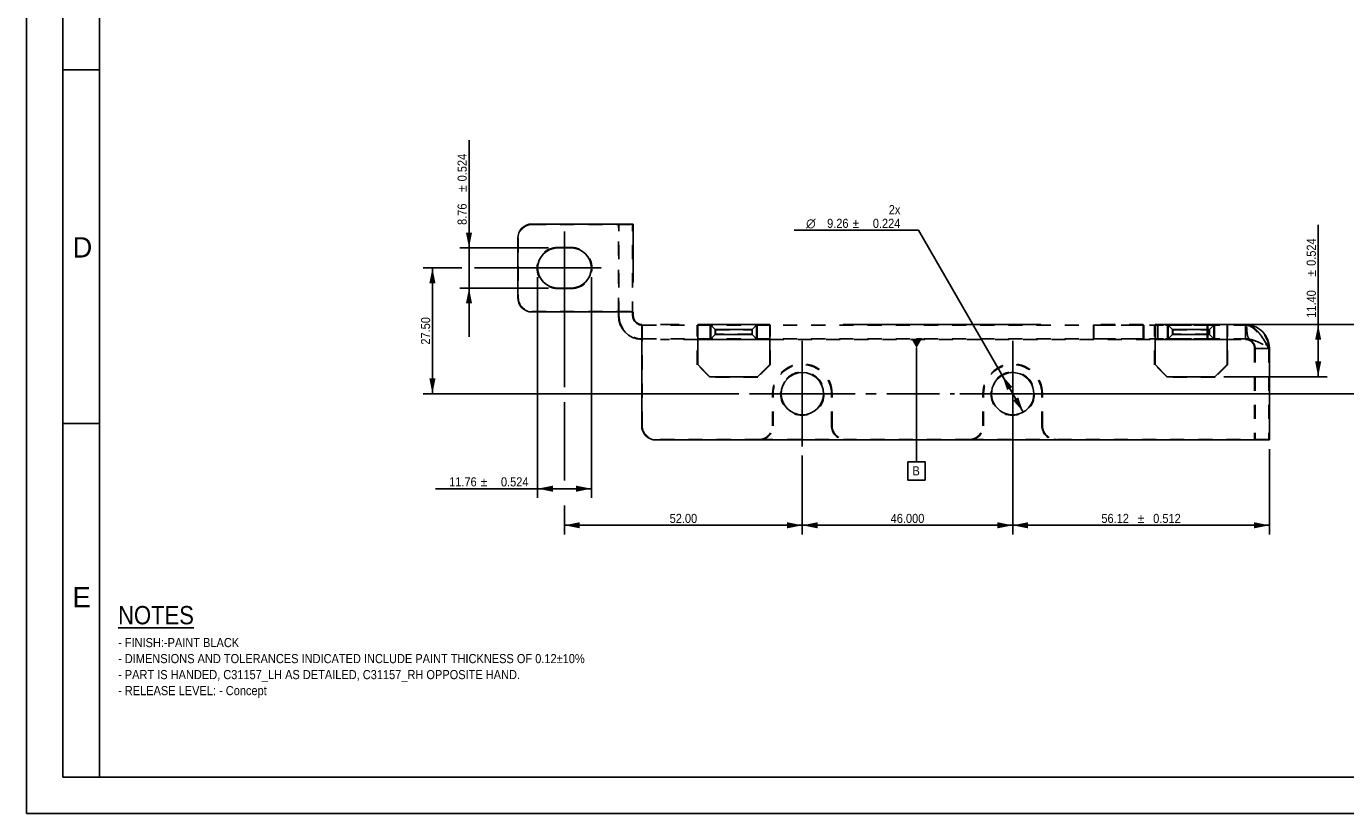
# Model space of a CAD drawing. Header units: millimetres. Extents: x 0 to 560, y -155 to 396.
# Tile 1 of 6: x 0 to 288, y 0 to 172. Entities that reach past the tile are written whole.
import ezdxf
from ezdxf.enums import TextEntityAlignment as Align

# ---------------------------------------------------------------- set-up
doc = ezdxf.new("R2010")
doc.units = ezdxf.units.MM
doc.header["$LTSCALE"] = 30.8
doc.linetypes.add('CENTER', pattern=[0.6, 0.375, -0.075, 0.075, -0.075])
doc.linetypes.add('HIDDEN', pattern=[0.2, 0.1, -0.1])
doc.layers.get('0').update_dxf_attribs({"linetype": 'CONTINUOUS'})
for name, color, linetype in [('01___PRT_ALL_DTM_PLN', 7, 'CONTINUOUS'), ('02___PRT_ALL_AXES', 7, 'CONTINUOUS'), ('DEFAULT_2', 8, 'HIDDEN')]:
    doc.layers.add(name, color=color, linetype=linetype)
doc.styles.get("Standard").update_dxf_attribs({"font": 'txt', "width": 0.9})
doc.styles.add('TEXTSTYLE_2', font='txt')
doc.styles.add('TEXTSTYLE_6', font='gdt', dxfattribs={"width": 0.9})
doc.dimstyles.new('DIMSTYLE_10', dxfattribs={"dimtxt": 2, "dimasz": 3.333333, "dimexe": 1.5, "dimexo": 1.5, "dimgap": 0.375, "dimtad": 1, "dimzin": 0, "dimdsep": 46, "dimtxsty": 'Standard', "dimblk": '_FILLED', "dimblk1": '_FILLED', "dimblk2": '_FILLED', "dimcen": 0.09, "dimazin": 0, "dimtp": 0.01, "dimtm": 0.01, "dimtfac": 1, "dimtofl": 0, "dimtmove": 0, "dimatfit": 3, "dimldrblk": '_FILLED', "dimfxl": 0, "dimtolj": 1, "dimtzin": 0, "dimarcsym": 0})
doc.dimstyles.new('DIMSTYLE_2', dxfattribs={"dimtxt": 2, "dimasz": 3.333333, "dimexe": 1.5, "dimexo": 1.5, "dimgap": 0.375, "dimtad": 1, "dimzin": 0, "dimdsep": 46, "dimtxsty": 'Standard', "dimblk": '_FILLED', "dimblk1": '_FILLED', "dimblk2": '_FILLED', "dimcen": 0.09, "dimazin": 0, "dimtol": 1, "dimtp": 0.524, "dimtm": 0.524, "dimtfac": 1, "dimtdec": 3, "dimtofl": 0, "dimtmove": 0, "dimatfit": 3, "dimldrblk": '_FILLED', "dimfxl": 0, "dimtolj": 1, "dimtzin": 0, "dimarcsym": 0})
doc.dimstyles.new('DIMSTYLE_3', dxfattribs={"dimtxt": 2, "dimasz": 3.333333, "dimexe": 1.5, "dimexo": 1.5, "dimgap": 0.375, "dimtad": 1, "dimzin": 0, "dimdsep": 46, "dimtxsty": 'Standard', "dimblk": '_FILLED', "dimblk1": '_FILLED', "dimblk2": '_FILLED', "dimcen": 0.09, "dimazin": 0, "dimtol": 1, "dimtp": 0.512, "dimtm": 0.512, "dimtfac": 1, "dimtdec": 3, "dimtofl": 0, "dimtmove": 0, "dimatfit": 3, "dimldrblk": '_FILLED', "dimfxl": 0, "dimtolj": 1, "dimtzin": 0, "dimarcsym": 0})
doc.dimstyles.new('DIMSTYLE_8', dxfattribs={"dimtxt": 2, "dimasz": 3.333333, "dimexe": 1.5, "dimexo": 1.5, "dimtad": 1, "dimzin": 0, "dimdsep": 46, "dimtxsty": 'Standard', "dimblk": '_FILLED', "dimblk1": '_FILLED', "dimblk2": '_FILLED', "dimcen": 0.09, "dimazin": 0, "dimtol": 1, "dimtp": 0.224, "dimtm": 0.224, "dimtfac": 1, "dimtdec": 3, "dimtmove": 0, "dimatfit": 2, "dimldrblk": '_FILLED', "dimfxl": 0, "dimtolj": 1, "dimtzin": 0, "dimarcsym": 0})
doc.dimstyles.new('DIMSTYLE_9', dxfattribs={"dimtxt": 2, "dimasz": 3.333333, "dimexe": 1.5, "dimexo": 1.5, "dimgap": 0.375, "dimtad": 1, "dimdec": 3, "dimzin": 0, "dimdsep": 46, "dimtxsty": 'Standard', "dimblk": '_FILLED', "dimblk1": '_FILLED', "dimblk2": '_FILLED', "dimcen": 0.09, "dimazin": 0, "dimtp": 0.01, "dimtm": 0.01, "dimtfac": 1, "dimtdec": 3, "dimtofl": 0, "dimtmove": 0, "dimatfit": 3, "dimldrblk": '_FILLED', "dimfxl": 0, "dimtolj": 1, "dimtzin": 0, "dimarcsym": 0})

# ---------------------------------------------------------------- blocks, each defined once
blk = doc.blocks.new('_FILLED')
at = {"color": 0, "linetype": 'ByBlock'}
blk.add_solid([(0, 0), (-1, 0.2), (-1, -0.2)], dxfattribs=at)
blk = doc.blocks.new('*D17')
at = {"color": 2, "linetype": 'Continuous'}
for p, q in [((96.78, 123.73), (96.78, 147.3)), ((96.78, 147.3), (96.78, 119.35)), ((114.16, 123.73), (94.78, 123.73)), ((96.78, 104.31), (96.78, 119.35)), ((114.16, 114.97), (94.78, 114.97)), ((96.78, 114.97), (96.78, 104.31))]:
    blk.add_line(p, q, dxfattribs=at)
at = {"color": 2, "linetype": 'Continuous', "xscale": 3.3333333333, "yscale": 3.3333333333, "zscale": 3.3333333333}
for p, rotation in [((96.78, 123.73), 270), ((96.78, 114.97), 90)]:
    blk.add_blockref('_FILLED', p, dxfattribs=dict(at, rotation=rotation))
at = {"color": 2, "linetype": 'Continuous', "width": 0.9}
for s, p in [('0.524', (96.28, 138.3)), ('8.76', (96.28, 128.77))]:
    blk.add_text(s, height=2, rotation=90, dxfattribs=at).set_placement(p)
at = {"color": 2, "linetype": 'Continuous', "style": 'TEXTSTYLE_6'}
blk.add_text('`', height=2, rotation=90, dxfattribs=at).set_placement((96.28, 135.97))
blk = doc.blocks.new('*D18')
at = {"color": 2, "linetype": 'Continuous'}
for p, q in [((111.78, 117.35), (111.78, 69.07)), ((123.54, 117.35), (123.54, 69.07)), ((117.66, 71.07), (89.46, 71.07)), ((111.78, 71.07), (117.66, 71.07)), ((123.54, 71.07), (117.66, 71.07))]:
    blk.add_line(p, q, dxfattribs=at)
at = {"color": 2, "linetype": 'Continuous', "xscale": 3.3333333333, "yscale": 3.3333333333, "zscale": 3.3333333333, "rotation": 180}
blk.add_blockref('_FILLED', (111.78, 71.07), dxfattribs=at)
at = {"color": 2, "linetype": 'Continuous', "xscale": 3.3333333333, "yscale": 3.3333333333, "zscale": 3.3333333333}
blk.add_blockref('_FILLED', (123.54, 71.07), dxfattribs=at)
at = {"color": 2, "linetype": 'Continuous', "width": 0.9}
for s, p in [('11.76', (98.46, 71.57)), ('0.524', (109.79, 71.57))]:
    blk.add_text(s, height=2, dxfattribs=at).set_placement(p, align=Align.RIGHT)
at = {"color": 2, "linetype": 'Continuous', "style": 'TEXTSTYLE_6'}
blk.add_text('`', height=2, dxfattribs=at).set_placement((100.79, 71.57), align=Align.RIGHT)
blk = doc.blocks.new('*D19')
at = {"color": 2, "linetype": 'Continuous'}
for p, q in [((215.66, 83.91), (215.66, 61.07)), ((271.78, 79.73), (271.78, 61.07)), ((215.66, 63.07), (243.72, 63.07)), ((271.78, 63.07), (243.72, 63.07))]:
    blk.add_line(p, q, dxfattribs=at)
at = {"color": 2, "linetype": 'Continuous', "xscale": 3.3333333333, "yscale": 3.3333333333, "zscale": 3.3333333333, "rotation": 180}
blk.add_blockref('_FILLED', (215.66, 63.07), dxfattribs=at)
at = {"color": 2, "linetype": 'Continuous', "xscale": 3.3333333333, "yscale": 3.3333333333, "zscale": 3.3333333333}
blk.add_blockref('_FILLED', (271.78, 63.07), dxfattribs=at)
at = {"color": 2, "linetype": 'Continuous', "width": 0.9}
for s, p in [('56.12', (238.06, 63.57)), ('0.512', (249.39, 63.57))]:
    blk.add_text(s, height=2, dxfattribs=at).set_placement(p, align=Align.CENTER)
at = {"color": 2, "linetype": 'Continuous', "style": 'TEXTSTYLE_6'}
blk.add_text('`', height=2, dxfattribs=at).set_placement((243.72, 63.57), align=Align.CENTER)
blk = doc.blocks.new('*D20')
at = {"color": 2, "linetype": 'Continuous'}
for p, q in [((293.12, 99.41), (293.12, 128.92)), ((264.54, 106.97), (295.12, 106.97)), ((293.12, 106.97), (293.12, 99.41)), ((293.12, 91.85), (293.12, 99.41)), ((226.01, 91.85), (295.12, 91.85))]:
    blk.add_line(p, q, dxfattribs=at)
at = {"color": 2, "linetype": 'Continuous', "xscale": 3.3333333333, "yscale": 3.3333333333, "zscale": 3.3333333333}
for p, rotation in [((293.12, 106.97), 90), ((293.12, 91.85), 270)]:
    blk.add_blockref('_FILLED', p, dxfattribs=dict(at, rotation=rotation))
at = {"color": 2, "linetype": 'Continuous', "width": 0.9}
for s, p in [('0.512', (292.62, 119.92)), ('15.12', (292.62, 108.58))]:
    blk.add_text(s, height=2, rotation=90, dxfattribs=at).set_placement(p)
at = {"color": 2, "linetype": 'Continuous', "style": 'TEXTSTYLE_6'}
blk.add_text('`', height=2, rotation=90, dxfattribs=at).set_placement((292.62, 117.58))
blk = doc.blocks.new('*D21')
at = {"color": 2, "linetype": 'Continuous'}
for p, q in [((282.45, 101.27), (282.45, 128.81)), ((261.78, 106.97), (284.45, 106.97)), ((282.45, 106.97), (282.45, 101.27)), ((282.45, 95.57), (282.45, 101.27)), ((261.86, 95.57), (284.45, 95.57))]:
    blk.add_line(p, q, dxfattribs=at)
at = {"color": 2, "linetype": 'Continuous', "xscale": 3.3333333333, "yscale": 3.3333333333, "zscale": 3.3333333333}
for p, rotation in [((282.45, 106.97), 90), ((282.45, 95.57), 270)]:
    blk.add_blockref('_FILLED', p, dxfattribs=dict(at, rotation=rotation))
at = {"color": 2, "linetype": 'Continuous', "width": 0.9}
for s, p in [('0.524', (281.95, 119.81)), ('11.40', (281.95, 108.47))]:
    blk.add_text(s, height=2, rotation=90, dxfattribs=at).set_placement(p)
at = {"color": 2, "linetype": 'Continuous', "style": 'TEXTSTYLE_6'}
blk.add_text('`', height=2, rotation=90, dxfattribs=at).set_placement((281.95, 117.47))
blk = doc.blocks.new('*D22')
at = {"color": 2, "linetype": 'Continuous'}
for p, q in [((195.1, 127.61), (167.9, 127.61)), ((167.9, 127.61), (193.1, 127.61)), ((215.66, 91.85), (195.1, 127.61)), ((213.35, 95.87), (215.66, 91.85)), ((217.97, 87.84), (215.66, 91.85))]:
    blk.add_line(p, q, dxfattribs=at)
at = {"color": 2, "linetype": 'Continuous', "xscale": 3.3333333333, "yscale": 3.3333333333, "zscale": 3.3333333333}
for p, rotation in [((213.35, 95.87), 119.8999117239), ((217.97, 87.84), 299.8999117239)]:
    blk.add_blockref('_FILLED', p, dxfattribs=dict(at, rotation=rotation))
at = {"color": 2, "linetype": 'Continuous', "width": 0.9}
for s, p in [('2x', (191.1, 131.11)), ('9.26', (179.77, 128.11)), ('0.224', (191.1, 128.11))]:
    blk.add_text(s, height=2, dxfattribs=at).set_placement(p, align=Align.RIGHT)
at = {"color": 2, "linetype": 'Continuous', "style": 'TEXTSTYLE_6'}
for s, p in [('`', (182.1, 128.11)), ('n', (172.57, 128.11))]:
    blk.add_text(s, height=2, dxfattribs=at).set_placement(p, align=Align.RIGHT)
blk = doc.blocks.new('*D24')
at = {"color": 2, "linetype": 'Continuous'}
for p, q in [((169.66, 63.07), (169.66, 61.07)), ((169.66, 63.07), (192.66, 63.07)), ((215.66, 63.07), (192.66, 63.07)), ((215.66, 63.07), (215.66, 61.07))]:
    blk.add_line(p, q, dxfattribs=at)
at = {"color": 2, "linetype": 'Continuous', "xscale": 3.3333333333, "yscale": 3.3333333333, "zscale": 3.3333333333, "rotation": 180}
blk.add_blockref('_FILLED', (169.66, 63.07), dxfattribs=at)
at = {"color": 2, "linetype": 'Continuous', "xscale": 3.3333333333, "yscale": 3.3333333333, "zscale": 3.3333333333}
blk.add_blockref('_FILLED', (215.66, 63.07), dxfattribs=at)
at = {"color": 2, "linetype": 'Continuous', "insert": (192.66, 65.57), "char_height": 2, "width": 10.8, "attachment_point": 2, "line_spacing_factor": 0.9}
blk.add_mtext('46.000', dxfattribs=at)
blk = doc.blocks.new('*D25')
at = {"color": 2, "linetype": 'Continuous'}
for p, q in [((117.66, 117.35), (117.66, 93.3)), ((117.66, 89.98), (117.66, 72.88)), ((169.66, 78.33), (169.66, 61.07)), ((117.66, 67.37), (117.66, 61.07)), ((117.66, 63.07), (143.66, 63.07)), ((169.66, 63.07), (143.66, 63.07))]:
    blk.add_line(p, q, dxfattribs=at)
at = {"color": 2, "linetype": 'Continuous', "xscale": 3.3333333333, "yscale": 3.3333333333, "zscale": 3.3333333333, "rotation": 180}
blk.add_blockref('_FILLED', (117.66, 63.07), dxfattribs=at)
at = {"color": 2, "linetype": 'Continuous', "xscale": 3.3333333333, "yscale": 3.3333333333, "zscale": 3.3333333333}
blk.add_blockref('_FILLED', (169.66, 63.07), dxfattribs=at)
at = {"color": 2, "linetype": 'Continuous', "insert": (143.66, 65.57), "char_height": 2, "width": 9, "attachment_point": 2, "line_spacing_factor": 0.9}
blk.add_mtext('52.00', dxfattribs=at)
blk = doc.blocks.new('*D26')
at = {"color": 2, "linetype": 'Continuous'}
for p, q in [((95.24, 119.35), (86.78, 119.35)), ((88.78, 119.35), (88.78, 105.6)), ((111.32, 119.35), (98, 119.35)), ((88.78, 91.85), (88.78, 105.6)), ((155.78, 91.85), (86.78, 91.85))]:
    blk.add_line(p, q, dxfattribs=at)
at = {"color": 2, "linetype": 'Continuous', "xscale": 3.3333333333, "yscale": 3.3333333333, "zscale": 3.3333333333}
for p, rotation in [((88.78, 119.35), 90), ((88.78, 91.85), 270)]:
    blk.add_blockref('_FILLED', p, dxfattribs=dict(at, rotation=rotation))
at = {"color": 2, "linetype": 'Continuous', "insert": (86.28, 105.6), "char_height": 2, "width": 9, "attachment_point": 2, "rotation": 90, "line_spacing_factor": 0.9}
blk.add_mtext('27.50', dxfattribs=at)

msp = doc.modelspace()

# ---------------------------------------------------------------- linework, layer by layer
at = {"color": 7, "linetype": 'Continuous'}
for p, q in [((0, 0), (0, 396)), ((8, 8), (8, 385.3333)), ((16, 8), (16, 385.3333)), ((16, 162.6667), (8, 162.6667)), ((16, 85.3333), (8, 85.3333)), ((550.6667, 8), (8, 8)), ((0, 0), (560, 0))]:
    msp.add_line(p, q, dxfattribs=at)
at = {"color": 6, "linetype": 'Continuous'}
for p, q in [((110.5621, 128.9717), (132.6821, 128.9717)), ((132.6821, 116.1446), (132.6821, 128.9717)), ((107.4421, 125.8517), (107.4421, 112.8517)), ((119.1621, 123.7317), (116.1621, 123.7317)), ((116.1621, 114.9717), (119.1621, 114.9717)), ((110.5621, 109.7317), (132.6821, 109.7317)), ((129.4421, 108.9517), (129.4421, 109.7317)), ((132.6821, 108.9517), (132.6821, 109.7317)), ((134.5421, 84.8517), (134.5421, 106.9703)), ((142.7021, 106.9717), (138.6221, 106.9717)), ((146.7821, 98.2514), (146.7821, 106.9717)), ((146.7821, 106.9717), (162.5421, 106.9717)), ((149.5421, 103.7317), (149.5421, 106.9717)), ((150.6124, 105.9014), (149.5421, 106.9717)), ((159.7821, 106.9717), (158.7118, 105.9014)), ((159.7821, 103.7317), (159.7821, 106.9717)), ((162.5421, 98.2514), (162.5421, 106.9703)), ((178.6275, 106.9717), (218.7021, 106.9717)), ((246.7821, 106.9717), (262.5421, 106.9717)), ((246.7821, 98.2514), (246.7821, 106.9717)), ((250.6124, 105.9014), (249.5421, 106.9717)), ((249.5421, 103.7317), (249.5421, 106.9717)), ((259.7821, 106.9717), (258.7118, 105.9014)), ((259.7821, 103.7317), (259.7821, 106.9717)), ((262.5421, 98.2514), (262.5421, 106.9703)), ((265.3808, 106.9717), (263.9619, 106.9717)), ((149.5421, 103.7317), (150.6124, 104.802)), ((150.6124, 104.802), (150.6124, 105.9014)), ((150.6124, 105.9014), (158.7118, 105.9014)), ((158.7118, 104.802), (150.6124, 104.802)), ((158.7118, 104.802), (158.7118, 105.9014)), ((158.7118, 104.802), (159.7821, 103.7317)), ((249.5421, 103.7317), (250.6124, 104.802)), ((250.6124, 105.9014), (258.7118, 105.9014)), ((250.6124, 104.802), (250.6124, 105.9014)), ((258.7118, 104.802), (250.6124, 104.802)), ((258.7118, 104.802), (258.7118, 105.9014)), ((258.7118, 104.802), (259.7821, 103.7317)), ((146.7821, 103.7317), (162.5421, 103.7317)), ((246.7821, 103.7317), (262.5421, 103.7317)), ((271.6621, 101.9788), (271.7344, 101.8626)), ((271.7344, 101.8626), (271.7652, 101.8131)), ((271.7652, 101.8131), (271.7821, 101.786)), ((271.7821, 81.7317), (271.7821, 101.786)), ((149.4618, 95.5717), (146.7821, 98.2514)), ((162.5421, 98.2514), (159.8624, 95.5717)), ((249.4618, 95.5717), (246.7821, 98.2514)), ((262.5421, 98.2514), (259.8624, 95.5717)), ((159.8624, 95.5717), (149.4618, 95.5717)), ((259.8624, 95.5717), (249.4618, 95.5717)), ((137.6621, 81.7317), (271.7821, 81.7317))]:
    msp.add_line(p, q, dxfattribs=at)
msp.add_circle((169.6621, 91.8517), 4.63, dxfattribs=at)
for centre, radius, start, end in [((110.5621, 125.8517), 3.12, 90, 180), ((116.1621, 119.3517), 4.38, 90, 270), ((119.1621, 119.3517), 4.38, 270, 90), ((110.5621, 112.8517), 3.12, 180, 270), ((134.6621, 108.9517), 5.22, 180, 268.68274), ((134.6621, 108.9517), 1.98, 180, 266.53418), ((266.7018, 104.9444), 2.0275, 85.049872, 87.268439), ((266.5621, 101.7517), 5.22, 0.738857, 86.538295), ((265.4405, 102.59), 4.7263, 50.91357, 53.175279), ((215.6621, 91.8517), 4.63, 0, 276.537236), ((137.6621, 84.8517), 3.12, 180, 270)]:
    msp.add_arc(centre, radius, start, end, dxfattribs=at)
at = {"color": 2, "linetype": 'Continuous'}
msp.add_arc((215.6621, 91.8517), 4.63, 276.537236, 360, dxfattribs=at)
at = {"color": 6, "linetype": 'Continuous'}
for points, knots in [([(266.8768, 106.9644), (266.92, 106.9606), (267.0955, 106.9398), (267.268, 106.8967), (267.3941, 106.8539)], [0, 0, 0, 0, 0.24585835, 1, 1, 1, 1]), ([(267.3941, 106.8539), (267.4687, 106.8286), (267.7806, 106.7058), (268.0682, 106.5267), (268.2733, 106.3733)], [0, 0, 0, 0, 0.23502252, 1, 1, 1, 1]), ([(268.4204, 106.2586), (268.4469, 106.2371), (268.5546, 106.1478), (268.6588, 106.0544), (268.7358, 105.9819)], [0, 0, 0, 0, 0.24399217, 1, 1, 1, 1]), ([(268.7358, 105.9819), (268.7795, 105.9407), (268.9585, 105.7674), (269.1285, 105.585), (269.2534, 105.443)], [0, 0, 0, 0, 0.24087579, 1, 1, 1, 1]), ([(269.2534, 105.443), (269.3004, 105.3895), (269.4925, 105.1662), (269.6758, 104.9354), (269.811, 104.7576)], [0, 0, 0, 0, 0.24175813, 1, 1, 1, 1]), ([(269.811, 104.7576), (270.1366, 104.3296), (270.7673, 103.4109), (271.358, 102.4674), (271.6621, 101.9788)], [0, 0, 0, 0, 0.48303336, 1, 1, 1, 1])]:
    msp.add_open_spline(points, degree=3, knots=knots, dxfattribs=at)
at = {"layer": '01___PRT_ALL_DTM_PLN', "color": 2, "linetype": 'Continuous'}
for p, q in [((194.6484, 103.8517), (195.8973, 103.8517)), ((194.6484, 101.8517), (194.6484, 76.9745)), ((192.7484, 76.9745), (196.5484, 76.9745)), ((192.7484, 72.9745), (192.7484, 76.9745)), ((196.5484, 76.9745), (196.5484, 72.9745)), ((196.5484, 72.9745), (192.7484, 72.9745))]:
    msp.add_line(p, q, dxfattribs=at)
msp.add_solid([(193.4937, 103.8517), (195.8031, 103.8517), (194.6484, 101.8517)], dxfattribs=at)
at = {"layer": '02___PRT_ALL_AXES', "color": 7, "linetype": 'CENTER'}
for p, q in [((117.6621, 119.3517), (117.6621, 127.3518)), ((117.6621, 119.3517), (109.662, 119.3517)), ((117.6621, 119.3517), (117.6621, 111.3516)), ((117.6621, 119.3517), (125.6622, 119.3517)), ((169.6621, 91.8517), (169.6621, 104.6017)), ((215.6621, 91.8517), (215.6621, 104.6017)), ((169.6621, 91.8517), (156.9121, 91.8517)), ((169.6621, 91.8517), (169.6621, 79.1017)), ((169.6621, 91.8517), (202.9121, 91.8517)), ((215.6621, 91.8517), (202.9121, 91.8517)), ((215.6621, 91.8517), (232.4793, 91.8517)), ((215.6621, 91.8517), (215.6621, 79.1017))]:
    msp.add_line(p, q, dxfattribs=at)
at = {"layer": '02___PRT_ALL_AXES', "color": 8, "linetype": 'HIDDEN'}
for p, q in [((119.1621, 123.8517), (116.1621, 123.8517)), ((116.1621, 114.8517), (119.1621, 114.8517)), ((244.3121, 106.8517), (233.3121, 106.8517)), ((233.3121, 103.8517), (233.3121, 106.8517)), ((244.3121, 103.8517), (244.3121, 106.8517)), ((258.3121, 106.8517), (247.3121, 106.8517)), ((247.3121, 103.8517), (247.3121, 106.8517)), ((258.3121, 103.8517), (258.3121, 106.8517)), ((244.3121, 103.8517), (233.3121, 103.8517)), ((258.3121, 103.8517), (247.3121, 103.8517))]:
    msp.add_line(p, q, dxfattribs=at)
for centre in [(169.6621, 91.8517), (215.6621, 91.8517)]:
    msp.add_circle(centre, 4.75, dxfattribs=at)
for centre, start, end in [((116.1621, 119.3517), 90, 270), ((119.1621, 119.3517), 270, 90)]:
    msp.add_arc(centre, 4.5, start, end, dxfattribs=at)
at = {"layer": 'DEFAULT_2', "color": 8, "linetype": 'HIDDEN'}
for p, q in [((110.5621, 128.8517), (132.5621, 128.8517)), ((129.4421, 109.7317), (129.4421, 128.9717)), ((129.5621, 108.9517), (129.5621, 128.8517)), ((132.5621, 108.9517), (132.5621, 128.8517)), ((107.5621, 125.8517), (107.5621, 112.8517)), ((110.5621, 109.8517), (132.5621, 109.8517)), ((134.6621, 103.8517), (134.6621, 106.8517)), ((134.6621, 106.8517), (266.5621, 106.8517)), ((146.6621, 98.2017), (146.6621, 106.8517)), ((149.6621, 103.8517), (149.6621, 106.8517)), ((159.6621, 103.8517), (159.6621, 106.8517)), ((162.6621, 98.2017), (162.6621, 106.8517)), ((218.7021, 106.9717), (222.713, 106.9717)), ((244.1921, 106.9717), (233.4321, 106.9717)), ((233.4321, 103.7317), (233.4321, 106.9717)), ((244.1921, 103.7317), (244.1921, 106.9717)), ((246.6621, 98.2017), (246.6621, 106.8517)), ((247.4321, 103.7317), (247.4321, 106.9717)), ((249.6621, 103.8517), (249.6621, 106.8517)), ((258.1921, 103.7317), (258.1921, 106.9717)), ((259.6621, 103.8517), (259.6621, 106.8517)), ((262.6621, 98.2017), (262.6621, 106.8517)), ((266.5621, 103.8517), (266.5621, 106.8517)), ((134.6621, 84.8517), (134.6621, 103.8517)), ((134.6621, 103.8517), (266.5621, 103.8517)), ((150.6621, 105.8517), (150.6124, 105.9014)), ((150.6124, 104.802), (150.6621, 104.8517)), ((150.6621, 104.8517), (150.6621, 105.8517)), ((150.6621, 105.8517), (158.6621, 105.8517)), ((158.6621, 104.8517), (150.6621, 104.8517)), ((158.7118, 105.9014), (158.6621, 105.8517)), ((158.6621, 104.8517), (158.6621, 105.8517)), ((158.6621, 104.8517), (158.7118, 104.802)), ((250.6621, 105.8517), (250.6124, 105.9014)), ((250.6124, 104.802), (250.6621, 104.8517)), ((250.6621, 105.8517), (258.6621, 105.8517)), ((250.6621, 104.8517), (250.6621, 105.8517)), ((258.6621, 104.8517), (250.6621, 104.8517)), ((258.7118, 105.9014), (258.6621, 105.8517)), ((258.6621, 104.8517), (258.6621, 105.8517)), ((258.6621, 104.8517), (258.7118, 104.802)), ((146.7821, 103.7317), (138.6213, 103.7317)), ((162.5421, 103.7317), (246.7821, 103.7317)), ((262.5421, 103.7317), (266.5621, 103.7317)), ((268.5421, 101.7517), (268.5421, 81.7317)), ((268.6621, 101.7517), (271.6621, 101.7517)), ((268.6621, 101.7517), (268.6621, 81.8517)), ((271.6621, 101.7517), (271.6621, 81.8517)), ((271.7225, 101.7598), (271.7821, 101.7598)), ((271.7228, 101.8553), (271.7332, 101.8484)), ((271.7228, 101.8553), (271.7488, 101.8394)), ((271.7332, 101.8484), (271.7458, 101.8381)), ((271.7344, 101.8626), (271.7488, 101.8394)), ((271.7458, 101.8381), (271.7489, 101.8348)), ((271.7488, 101.8394), (271.7821, 101.8191)), ((271.7488, 101.8394), (271.7652, 101.8131)), ((271.7524, 101.8312), (271.7544, 101.8287)), ((271.7567, 101.8259), (271.7588, 101.8228)), ((271.7621, 101.8181), (271.7635, 101.8159)), ((271.7821, 101.786), (271.7821, 101.8191)), ((149.4121, 95.4517), (146.6621, 98.2017)), ((162.6621, 98.2017), (159.9121, 95.4517)), ((249.4121, 95.4517), (246.6621, 98.2017)), ((262.6621, 98.2017), (259.9121, 95.4517)), ((159.9121, 95.4517), (149.4121, 95.4517)), ((259.9121, 95.4517), (249.4121, 95.4517)), ((163.1621, 84.8517), (163.1621, 91.8517)), ((163.2821, 84.8517), (163.2821, 91.8517)), ((176.0421, 84.8517), (176.0421, 91.8517)), ((176.1621, 84.8517), (176.1621, 91.8517)), ((209.1621, 84.8517), (209.1621, 91.8517)), ((209.2821, 84.8517), (209.2821, 91.8517)), ((222.0421, 84.8517), (222.0421, 91.8517)), ((222.1621, 84.8517), (222.1621, 91.8517)), ((160.1621, 81.8517), (137.6621, 81.8517)), ((160.1621, 81.8517), (179.1621, 81.8517)), ((206.1621, 81.8517), (179.1621, 81.8517)), ((206.1621, 81.8517), (225.1621, 81.8517)), ((271.6621, 81.8517), (225.1621, 81.8517))]:
    msp.add_line(p, q, dxfattribs=at)
for centre, radius, start, end in [((110.5621, 125.8517), 3, 90, 180), ((110.5621, 112.8517), 3, 180, 270), ((134.6621, 108.9517), 5.1, 180, 270), ((134.6621, 108.9517), 2.1, 180, 270), ((266.5621, 101.7517), 5.1, 0, 90), ((266.5621, 101.7517), 5.22, 86.538295, 87.406209), ((313.2942, 108.4645), 46.5198, 181.838926, 182.204546), ((266.7033, 104.9513), 2.0204, 85.084056, 87.303663), ((266.5621, 101.7517), 2.1, 0, 90), ((266.2073, 88.1947), 15.537, 88.385124, 88.692026), ((266.5621, 101.7517), 1.98, 0, 90), ((122.082, 8.8623), 176.1956, 31.858557, 32.083481), ((266.5621, 101.7517), 5.22, 0.088473, 0.738857), ((169.6621, 91.8517), 6.5, 0, 180), ((169.6621, 91.8517), 6.38, 0, 180), ((215.6621, 91.8517), 6.5, 0, 180), ((215.6621, 91.8517), 6.38, 0, 180), ((137.6621, 84.8517), 3, 180, 270), ((160.1621, 84.8517), 3.12, 270, 360), ((160.1621, 84.8517), 3, 270, 360), ((179.1621, 84.8517), 3.12, 180, 270), ((179.1621, 84.8517), 3, 180, 270), ((206.1621, 84.8517), 3.12, 270, 360), ((206.1621, 84.8517), 3, 270, 360), ((225.1621, 84.8517), 3.12, 180, 270), ((225.1621, 84.8517), 3, 180, 270)]:
    msp.add_arc(centre, radius, start, end, dxfattribs=at)
for points, knots in [([(266.5621, 106.8517), (266.7771, 106.8517), (267.2277, 106.7781), (267.8776, 106.4695), (268.5146, 105.9832), (269.1464, 105.3424), (269.7755, 104.5685), (270.6338, 103.3699), (271.2448, 102.4072), (271.6621, 101.7517)], [0, 0, 0, 0, 0.08648339, 0.1803787, 0.28669404, 0.40723774, 0.54157951, 0.68743815, 1, 1, 1, 1]), ([(267.5509, 103.678), (267.4408, 103.7642), (267.238, 103.9703), (267.0593, 104.3663), (266.9623, 104.7901), (266.9026, 105.2229), (266.8629, 105.6584), (266.8254, 106.2406), (266.8079, 106.6779), (266.7984, 106.9695)], [0, 0, 0, 0, 0.12091385, 0.2446607, 0.37004511, 0.49589523, 0.62187656, 0.74790371, 1, 1, 1, 1]), ([(266.8765, 106.9643), (266.9607, 106.957), (267.073, 106.9403), (267.1832, 106.9149), (267.211, 106.9079)], [0, 0, 0, 0, 0.74701476, 1, 1, 1, 1]), ([(267.211, 106.9079), (267.5865, 106.8139), (268.1422, 106.5079), (268.7962, 105.9418), (269.5147, 105.174), (270.3817, 104.0005), (271.0312, 102.9863), (271.3682, 102.4493)], [0, 0, 0, 0, 0.18698073, 0.29667693, 0.41826565, 0.69377369, 1, 1, 1, 1]), ([(266.5621, 103.8517), (266.9904, 103.8517), (267.873, 103.7345), (269.155, 103.2546), (270.4139, 102.5593), (271.2402, 102.0246), (271.6621, 101.7517)], [0, 0, 0, 0, 0.22980769, 0.4719281, 0.73046222, 1, 1, 1, 1]), ([(266.562, 103.7276), (266.644, 103.7257), (266.974, 103.7156), (267.3035, 103.6954), (267.5509, 103.678)], [0, 0, 0, 0, 0.24856032, 1, 1, 1, 1]), ([(267.5509, 103.6779), (267.9044, 103.6281), (268.8089, 103.4098), (270.2058, 102.7727), (271.2083, 102.1686), (271.7228, 101.8553)], [0, 0, 0, 0, 0.23373725, 0.6055979, 1, 1, 1, 1]), ([(268.542, 101.7723), (269.072, 101.7668), (270.1322, 101.7662), (271.1924, 101.7604), (271.7225, 101.7598)], [0, 0, 0, 0, 0.50000001, 1, 1, 1, 1])]:
    msp.add_open_spline(points, degree=3, knots=knots, dxfattribs=at)

# ---------------------------------------------------------------- texts
at = {"color": 2, "linetype": 'Continuous', "char_height": 4.4498, "width": 4.449793, "attachment_point": 1, "line_spacing_factor": 0.9, "style": 'TEXTSTYLE_2'}
for s, insert in [('D', (10.107, 126.092)), ('E', (10.1013, 49.558))]:
    msp.add_mtext(s, dxfattribs=dict(at, insert=insert))
at = {"color": 2, "linetype": 'Continuous', "insert": (20.046, 45.4141), "char_height": 4, "width": 131.933333, "attachment_point": 1, "line_spacing_factor": 1.05}
msp.add_mtext('\\LNOTES\\P\\H2.0;\\l- FINISH:-PAINT BLACK\\P- DIMENSIONS AND TOLERANCES INDICATED INCLUDE PAINT THICKNESS OF 0.12\\fgdt;{\\fgdt;`}\\ftxt;10%\\P- PART IS HANDED, C31157_LH AS DETAILED, C31157_RH OPPOSITE HAND.\\P- RELEASE LEVEL: - Concept', dxfattribs=at)
at = {"layer": '01___PRT_ALL_DTM_PLN', "color": 2, "linetype": 'Continuous', "insert": (193.7484, 75.9745), "char_height": 2, "width": 1.8, "attachment_point": 1, "line_spacing_factor": 0.9}
msp.add_mtext('B', dxfattribs=at)

# ---------------------------------------------------------------- dimensions: what is measured, and where the dimension line sits
at = {"color": 2, "linetype": 'Continuous'}
for base, p1, p2, angle, dimstyle, picture, middle in [((96.7754, 114.9717), (115.6621, 123.7317), (115.6621, 114.9717), 270, 'DIMSTYLE_2', '*D17', (96.7754, 138.0351)), ((293.1154, 106.9717), (224.5076, 91.8517), (263.0421, 106.9717), 90, 'DIMSTYLE_3', '*D20', (293.1154, 118.7499)), ((282.4487, 95.5717), (260.2821, 106.9717), (260.3624, 95.5717), 270, 'DIMSTYLE_2', '*D21', (282.4487, 118.6387)), ((88.7754, 119.3517), (157.2817, 91.8517), (112.8171, 119.3517), 90, 'DIMSTYLE_10', '*D26', (88.7754, 105.6017)), ((117.6621, 63.065), (169.6621, 79.8323), (117.6621, 118.8517), 180, 'DIMSTYLE_10', '*D25', (143.6621, 63.065))]:
    dim = msp.add_linear_dim(base=base, p1=p1, p2=p2, angle=angle, dimstyle=dimstyle, dxfattribs=at)
    dim.commit()
    dim.dimension.update_dxf_attribs({"geometry": picture, "text_midpoint": middle, "dimtype": 160})
dim = msp.add_diameter_dim_2p(p1=(213.3541, 95.8655), p2=(217.9701, 87.838), text='2x\\P%%c<>', dimstyle='DIMSTYLE_8', override={"dimtih": 1, "dimtoh": 1, "dimpost": '<>'}, dxfattribs=at)
dim.commit()
dim.dimension.update_dxf_attribs({"geometry": '*D22', "text_midpoint": (180.4996, 130.6111), "dimtype": 163})
for base, p1, p2, dimstyle, picture, middle in [((123.5421, 71.065), (111.7821, 118.8517), (123.5421, 118.8517), 'DIMSTYLE_2', '*D18', (99.6247, 71.065)), ((271.7821, 63.065), (215.6621, 85.4076), (271.7821, 81.2317), 'DIMSTYLE_3', '*D19', (243.7221, 63.065)), ((215.6621, 63.065), (169.6621, 59.565), (215.6621, 59.565), 'DIMSTYLE_9', '*D24', (192.6621, 63.065))]:
    dim = msp.add_linear_dim(base=base, p1=p1, p2=p2, dimstyle=dimstyle, dxfattribs=at)
    dim.commit()
    dim.dimension.update_dxf_attribs({"geometry": picture, "text_midpoint": middle, "dimtype": 160})

doc.saveas('drawing.dxf')
